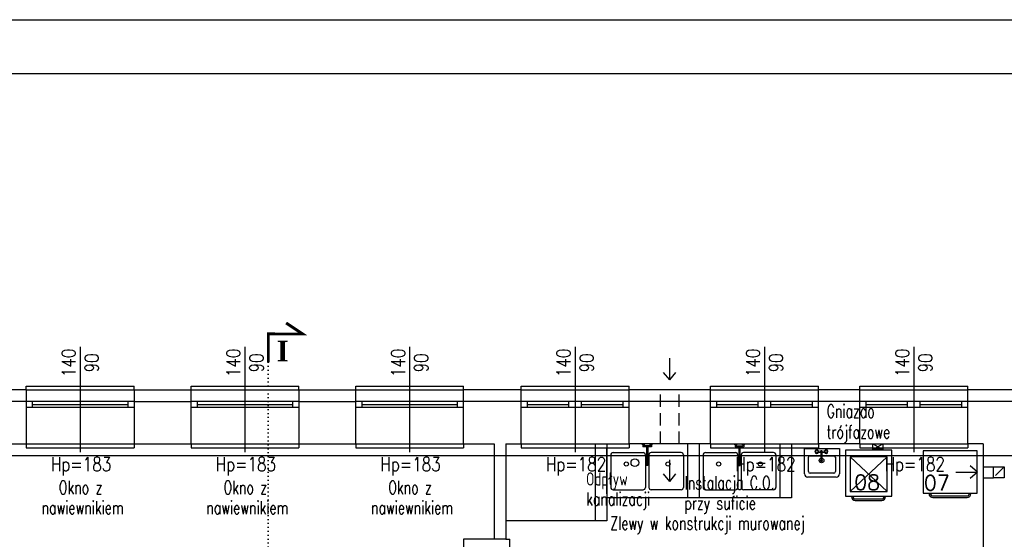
# Model space of a CAD drawing. Header units: millimetres. Extents: x 31969 to 285678, y -69766 to -1123.
# Tile 102 of 176: x 141825 to 143105, y -6386 to -5711. Entities that reach past the tile are written whole.
import ezdxf
from ezdxf.enums import TextEntityAlignment as Align
from ezdxf.lldxf.tags import DXFTag

# ---------------------------------------------------------------- set-up
doc = ezdxf.new("R2010")
doc.units = ezdxf.units.MM
doc.linetypes.add('DOT', pattern=[0.25, 0, -0.25])
doc.linetypes.add('KRE_16_8', pattern=[24, 16, -8])
for name, color, linetype in [('a-biblioteka', 251, 'Continuous'), ('a-izolacja 1', 3, 'Continuous'), ('a-opis 1', 3, 'Continuous'), ('a-opis 2', 1, 'Continuous'), ('a-opis stolarki 1', 3, 'Continuous'), ('a-opis technologii 1', 5, 'Continuous'), ('a-przekrój 1', 3, 'Continuous'), ('a-ramka', 7, 'Continuous'), ('a-stolarka okienna', 3, 'Continuous'), ('a-szkło', 4, 'Continuous'), ('a-wentylacja', 3, 'Continuous'), ('a-ściany istniejące murowane', 6, 'Continuous')]:
    doc.layers.add(name, color=color, linetype=linetype)
doc.styles.add('RS01507', font='romans.shx', dxfattribs={"width": 0.7, "height": 0.15})
doc.styles.add('STYLE2', font='timesbd.ttf')
doc.styles.add('WYMIAR', font='romans.shx', dxfattribs={"width": 0.8})
tags = doc.linetypes.add('DASHED', pattern=[0.75, 0.5, -0.25]).pattern_tags.tags
tags[6:7] = [DXFTag(74, 4), DXFTag(75, 0), DXFTag(340, '0'), DXFTag(46, 1.0), DXFTag(50, 0.0), DXFTag(44, 0.0), DXFTag(45, 0.0)]
tags[4:5] = [DXFTag(74, 4), DXFTag(75, 0), DXFTag(340, '0'), DXFTag(46, 1.0), DXFTag(50, 0.0), DXFTag(44, 0.0), DXFTag(45, 0.0)]

# ---------------------------------------------------------------- blocks, each defined once
blk = doc.blocks.new('A$C4F84698C')
at = {"layer": 'a-biblioteka'}
for p, q in [((1.4, 9.1), (1.7, 13)), ((3.4, 9.1), (3.1, 13)), ((1.7, 3.8), (1.4, 7.7)), ((2.4, 9.1), (13.8, 9.1)), ((2.4, 7.7), (13.8, 7.7)), ((3.1, 3.8), (3.4, 7.7)), ((13.8, 9.4), (14.5, 9.4)), ((13.8, 7.4), (14.5, 7.4))]:
    blk.add_line(p, q, dxfattribs=at)
for points in [[(13.1, 7.7, 0.009141), (13.1, 7.7, 0.100796), (13.4, 7.5, 0.104546), (13.8, 7.4, 0.104546), (14.1, 7.5, 0.100796), (14.4, 7.7, 0.095911), (14.6, 8, 0.09272), (14.7, 8.4, 0.09272), (14.6, 8.8, 0.095911), (14.4, 9.1, 0.100796), (14.1, 9.3, 0.104546), (13.8, 9.4, 0.104546), (13.4, 9.3, 0.100796), (13.1, 9.1, 0.009141), (13.1, 9.1, 0.09272)], [(13.8, 7.7, 0.104546), (14, 7.8, 0.100796), (14.2, 7.9, 0.095911), (14.3, 8.1, 0.09272), (14.4, 8.4, 0.09272), (14.3, 8.7, 0.095911), (14.2, 8.9, 0.100796), (14, 9, 0.104546), (13.8, 9.1, 0.104546)], [(14.5, 7.4, 0.104546), (14.8, 7.5, 0.100796), (15.1, 7.7, 0.095911), (15.3, 8, 0.09272), (15.4, 8.4, 0.09272), (15.3, 8.8, 0.095911), (15.1, 9.1, 0.100796), (14.8, 9.3, 0.104546), (14.5, 9.4, 0.104546)]]:
    blk.add_lwpolyline(points, format="xyb", dxfattribs=at)
for centre in [(2.4, 14.4), (2.4, 2.4)]:
    blk.add_circle(centre, 1.6, dxfattribs=at)
for centre, radius, start, end in [((2.4, 14.4), 2.4, 288.4795, 251.5205), ((2.4, 2.4), 2.4, 108.4795, 71.5205), ((2.4, 8.4), 1.2, 34.5181, 325.4819), ((2.4, 8.4), 0.68, 90, 270)]:
    blk.add_arc(centre, radius, start, end, dxfattribs=at)

msp = doc.modelspace()

# ---------------------------------------------------------------- linework, layer by layer
at = {"layer": 'a-biblioteka', "ltscale": 100}
for p, q in [((142573.07, -6261.86), (142573.07, -6361.86)), ((142588.07, -6261.86), (142588.07, -6361.86)), ((142693.07, -6261.86), (142693.07, -6331.86)), ((142708.07, -6261.86), (142708.07, -6331.86)), ((142813.07, -6261.86), (142813.07, -6331.86)), ((142828.07, -6261.86), (142828.07, -6331.86)), ((142933.84, -6269.1), (142946.95, -6261.86)), ((142933.84, -6261.86), (142946.95, -6269.1)), ((142844.99, -6267.95), (142890.38, -6267.95)), ((142844.99, -6300.96), (142844.99, -6267.95)), ((142850.15, -6297.87), (142850.15, -6279.3)), ((142852.21, -6277.24), (142883.16, -6277.24)), ((142885.22, -6279.3), (142885.22, -6297.87)), ((142890.38, -6267.95), (142890.38, -6300.96)), ((142886.26, -6305.09), (142849.12, -6305.09)), ((142883.16, -6299.93), (142852.21, -6299.93)), ((142828.07, -6331.86), (142588.07, -6331.86)), ((142588.07, -6361.86), (142457.07, -6361.86))]:
    msp.add_line(p, q, dxfattribs=at)
at = {"layer": 'a-biblioteka'}
for p, q in [((142588.07, -6326.86), (142588.07, -6266.86)), ((142634.93, -6263.05), (142634.93, -6265.69)), ((142646.29, -6265.69), (142634.93, -6265.69)), ((142636.29, -6263.05), (142636.29, -6264.33)), ((142644.93, -6264.33), (142636.29, -6264.33)), ((142639.93, -6265.69), (142639.93, -6288.52)), ((142641.29, -6265.69), (142641.29, -6288.52)), ((142644.93, -6263.05), (142644.93, -6264.33)), ((142646.29, -6263.05), (142646.29, -6265.69)), ((142754.85, -6263.05), (142754.85, -6265.69)), ((142754.85, -6265.69), (142766.21, -6265.69)), ((142756.21, -6263.05), (142756.21, -6264.33)), ((142756.21, -6264.33), (142764.85, -6264.33)), ((142759.85, -6265.69), (142759.85, -6288.52)), ((142761.21, -6265.69), (142761.21, -6288.52)), ((142764.85, -6263.05), (142764.85, -6264.33)), ((142766.21, -6263.05), (142766.21, -6265.69)), ((142593.32, -6276.3), (142593.32, -6318.4)), ((142596.32, -6273.3), (142635.32, -6273.3)), ((142638.32, -6276.3), (142638.32, -6318.4)), ((142642.83, -6276.3), (142642.83, -6318.4)), ((142684.83, -6273.3), (142645.83, -6273.3)), ((142687.83, -6276.3), (142687.83, -6318.4)), ((142713.32, -6276.3), (142713.32, -6318.4)), ((142716.32, -6273.3), (142755.32, -6273.3)), ((142758.32, -6276.3), (142758.32, -6318.4)), ((142762.83, -6276.3), (142762.83, -6318.4)), ((142804.83, -6273.3), (142765.83, -6273.3)), ((142807.83, -6276.3), (142807.83, -6318.4)), ((142958.4, -6269.89), (142898.4, -6269.89)), ((142898.4, -6269.89), (142898.4, -6329.89)), ((142904.4, -6323.89), (142952.4, -6278.89)), ((142904.4, -6278.89), (142952.4, -6323.89)), ((142952.4, -6278.89), (142904.4, -6278.89)), ((142904.4, -6278.89), (142904.4, -6323.89)), ((142952.4, -6323.89), (142952.4, -6278.89)), ((142958.4, -6329.89), (142958.4, -6269.89)), ((143069.22, -6271.02), (142999.22, -6271.02)), ((142999.22, -6271.02), (142999.22, -6326.02)), ((143069.22, -6326.02), (143069.22, -6271.02)), ((142639.61, -6288.52), (142639.61, -6289.23)), ((142641.61, -6288.52), (142641.61, -6289.23)), ((142759.53, -6288.52), (142759.53, -6289.23)), ((142761.53, -6288.52), (142761.53, -6289.23)), ((142596.32, -6321.4), (142635.32, -6321.4)), ((142684.83, -6321.4), (142645.83, -6321.4)), ((142716.32, -6321.4), (142755.32, -6321.4)), ((142804.83, -6321.4), (142765.83, -6321.4)), ((142898.4, -6329.89), (142958.4, -6329.89)), ((142904.4, -6323.89), (142952.4, -6323.89)), ((142905.94, -6330.39), (142905.94, -6329.89)), ((142950.4, -6330.39), (142950.4, -6329.89)), ((142999.22, -6326.02), (143069.22, -6326.02)), ((143006.77, -6326.52), (143006.77, -6326.02)), ((143011.77, -6329.52), (143056.23, -6329.52)), ((143011.77, -6331.52), (143056.23, -6331.52)), ((143061.23, -6326.52), (143061.23, -6326.02)), ((142910.94, -6333.39), (142945.4, -6333.39)), ((142910.94, -6335.39), (142945.4, -6335.39))]:
    msp.add_line(p, q, dxfattribs=at)
at = {"layer": 'a-biblioteka', "ltscale": 100}
msp.add_lwpolyline([(142946.95, -6261.86), (142946.95, -6269.1), (142933.84, -6269.1), (142933.84, -6261.86)], close=True, dxfattribs=at)
at = {"layer": 'a-biblioteka'}
for points in [[(142641.29, -6287.84, -0.0091413), (142641.32, -6287.86, -0.1007965), (142641.54, -6288.17, -0.104546), (142641.61, -6288.52, -0.104546), (142641.54, -6288.88, -0.1007965), (142641.32, -6289.18, -0.0959107), (142641, -6289.39, -0.0927204), (142640.61, -6289.46, -0.0927204), (142640.23, -6289.39, -0.0959107), (142639.9, -6289.18, -0.1007965), (142639.69, -6288.88, -0.104546), (142639.61, -6288.52, -0.104546), (142639.69, -6288.17, -0.1007965), (142639.9, -6287.86, -0.0091413), (142639.93, -6287.84, -0.0927204)], [(142641.61, -6289.23, -0.104546), (142641.54, -6289.58, -0.1007965), (142641.32, -6289.89, -0.0959107), (142641, -6290.09, -0.0927204), (142640.61, -6290.16, -0.0927204), (142640.23, -6290.09, -0.0959107), (142639.9, -6289.89, -0.1007965), (142639.69, -6289.58, -0.104546), (142639.61, -6289.23, -0.104546)], [(142641.29, -6288.52, -0.104546), (142641.24, -6288.75, -0.1007965), (142641.1, -6288.95, -0.0959107), (142640.88, -6289.09, -0.0927204), (142640.61, -6289.14, -0.0927204), (142640.34, -6289.09, -0.0959107), (142640.12, -6288.95, -0.1007965), (142639.98, -6288.75, -0.104546), (142639.93, -6288.52, -0.104546)], [(142759.85, -6287.84, 0.0091413), (142759.83, -6287.86, 0.1007965), (142759.61, -6288.17, 0.104546), (142759.53, -6288.52, 0.104546), (142759.61, -6288.88, 0.1007965), (142759.83, -6289.18, 0.0959107), (142760.15, -6289.39, 0.0927204), (142760.53, -6289.46, 0.0927204), (142760.92, -6289.39, 0.0959107), (142761.24, -6289.18, 0.1007965), (142761.46, -6288.88, 0.104546), (142761.53, -6288.52, 0.104546), (142761.46, -6288.17, 0.1007965), (142761.24, -6287.86, 0.0091413), (142761.21, -6287.84, 0.0927204)], [(142759.53, -6289.23, 0.104546), (142759.61, -6289.58, 0.1007965), (142759.83, -6289.89, 0.0959107), (142760.15, -6290.09, 0.0927204), (142760.53, -6290.16, 0.0927204), (142760.92, -6290.09, 0.0959107), (142761.24, -6289.89, 0.1007965), (142761.46, -6289.58, 0.104546), (142761.53, -6289.23, 0.104546)], [(142759.85, -6288.52, 0.104546), (142759.9, -6288.75, 0.1007965), (142760.04, -6288.95, 0.0959107), (142760.26, -6289.09, 0.0927204), (142760.53, -6289.14, 0.0927204), (142760.8, -6289.09, 0.0959107), (142761.02, -6288.95, 0.1007965), (142761.16, -6288.75, 0.104546), (142761.21, -6288.52, 0.104546)]]:
    msp.add_lwpolyline(points, format="xyb", dxfattribs=at)
for centre in [(142613.46, -6288.06), (142667.68, -6288.06), (142733.46, -6288.06), (142787.68, -6288.06)]:
    msp.add_circle(centre, 2.7, dxfattribs=at)
at = {"layer": 'a-biblioteka', "ltscale": 100}
msp.add_circle((142867.16, -6283.49), 3, dxfattribs=at)
at = {"layer": 'a-biblioteka'}
for centre, radius, start, end in [((142635.61, -6260.64), 2.5, 218.2213, 321.7787), ((142645.61, -6260.64), 2.5, 218.2213, 321.7787), ((142755.53, -6260.64), 2.5, 218.2213, 321.7787), ((142765.53, -6260.64), 2.5, 218.2213, 321.7787), ((142596.32, -6276.3), 3, 90, 180), ((142635.32, -6276.3), 3, 0, 90), ((142645.83, -6276.3), 3, 90, 180), ((142684.83, -6276.3), 3, 0, 90), ((142716.32, -6276.3), 3, 90, 180), ((142755.32, -6276.3), 3, 0, 90), ((142765.83, -6276.3), 3, 90, 180), ((142804.83, -6276.3), 3, 0, 90), ((142596.32, -6318.4), 3, 180, 270), ((142635.32, -6318.4), 3, 270, 0), ((142645.83, -6318.4), 3, 180, 270), ((142684.83, -6318.4), 3, 270, 0), ((142716.32, -6318.4), 3, 180, 270), ((142755.32, -6318.4), 3, 270, 0), ((142765.83, -6318.4), 3, 180, 270), ((142804.83, -6318.4), 3, 270, 0), ((142910.94, -6330.39), 5, 180, 270), ((142910.94, -6330.39), 3, 170.40593, 270), ((142945.4, -6330.39), 3, 270, 9.59407), ((142945.4, -6330.39), 5, 270, 0), ((143011.77, -6326.52), 5, 180, 270), ((143011.77, -6326.52), 3, 170.40593, 270), ((143056.23, -6326.52), 3, 270, 9.59407), ((143056.23, -6326.52), 5, 270, 0)]:
    msp.add_arc(centre, radius, start, end, dxfattribs=at)
at = {"layer": 'a-biblioteka', "ltscale": 100}
for centre, radius, start, end in [((142852.21, -6279.3), 2.06, 90, 180), ((142883.16, -6279.3), 2.06, 0, 90), ((142849.12, -6300.96), 4.13, 180, 270), ((142852.21, -6297.87), 2.06, 180, 270), ((142883.16, -6297.87), 2.06, 270, 0), ((142886.26, -6300.96), 4.13, 270, 0)]:
    msp.add_arc(centre, radius, start, end, dxfattribs=at)
at = {"layer": 'a-izolacja 1'}
for p, q in [((141834.07, -6206.86), (141726.07, -6206.86)), ((141974.07, -6206.86), (142048.07, -6206.86)), ((142188.07, -6206.86), (142262.07, -6206.86)), ((142477.07, -6206.86), (142402.07, -6206.86)), ((142723.07, -6206.86), (142617.07, -6206.86)), ((142917.07, -6206.86), (142863.07, -6206.86)), ((143295.35, -6206.86), (143057.07, -6206.86))]:
    msp.add_line(p, q, dxfattribs=at)
at = {"layer": 'a-opis 1', "linetype": 'DOT', "ltscale": 20}
msp.add_line((142148.48, -6155.97), (142148.5, -7152.57), dxfattribs=at)
at = {"layer": 'a-opis 2', "const_width": 3.74}
msp.add_lwpolyline([(142148.48, -6155.97), (142148.5, -6119.09), (142193.01, -6119.12), (142171.65, -6104.88)], dxfattribs=at)
at = {"layer": 'a-opis stolarki 1'}
for p, q in [((141904.07, -6135.65), (141904.07, -6272.78)), ((142118.07, -6135.65), (142118.07, -6272.78)), ((142332.07, -6135.65), (142332.07, -6272.78)), ((142547.07, -6135.65), (142547.07, -6272.78)), ((142793.07, -6135.65), (142793.07, -6272.78)), ((142987.07, -6135.65), (142987.07, -6272.78))]:
    msp.add_line(p, q, dxfattribs=at)
at = {"layer": 'a-przekrój 1', "ltscale": 100}
msp.add_circle((142624.64, -6286.38), 5, dxfattribs=at)
at = {"layer": 'a-ramka', "ltscale": 0.5}
for points in [[(144793.33, -8680.89), (139893.33, -8680.89), (139893.33, -5710.89), (144793.33, -5710.89)], [(140143.33, -5780.89), (144723.33, -5780.89), (144723.33, -8610.89), (140143.33, -8610.89)]]:
    msp.add_lwpolyline(points, close=True, dxfattribs=at)
at = {"layer": 'a-stolarka okienna', "ltscale": 40}
for p, q in [((141834.07, -6191.86), (141834.07, -6186.86)), ((141834.07, -6186.86), (141974.07, -6186.86)), ((141974.07, -6191.86), (141974.07, -6186.86)), ((142048.07, -6191.86), (142048.07, -6186.86)), ((142048.07, -6186.86), (142188.07, -6186.86)), ((142188.07, -6191.86), (142188.07, -6186.86)), ((142262.07, -6191.86), (142262.07, -6186.86)), ((142262.07, -6186.86), (142402.07, -6186.86)), ((142402.07, -6191.86), (142402.07, -6186.86)), ((142477.07, -6191.86), (142477.07, -6186.86)), ((142477.07, -6186.86), (142617.07, -6186.86)), ((142617.07, -6191.86), (142617.07, -6186.86)), ((142723.07, -6191.86), (142723.07, -6186.86)), ((142723.07, -6186.86), (142863.07, -6186.86)), ((142863.07, -6191.86), (142863.07, -6186.86)), ((142917.07, -6191.86), (142917.07, -6186.86)), ((142917.07, -6186.86), (143057.07, -6186.86)), ((143057.07, -6191.86), (143057.07, -6186.86)), ((141834.07, -6261.86), (141834.07, -6266.86)), ((141834.07, -6266.86), (141974.07, -6266.86)), ((141974.07, -6261.86), (141974.07, -6266.86)), ((142048.07, -6261.86), (142048.07, -6266.86)), ((142048.07, -6266.86), (142188.07, -6266.86)), ((142188.07, -6261.86), (142188.07, -6266.86)), ((142262.07, -6261.86), (142262.07, -6266.86)), ((142262.07, -6266.86), (142402.07, -6266.86)), ((142402.07, -6261.86), (142402.07, -6266.86)), ((142477.07, -6261.86), (142477.07, -6266.86)), ((142477.07, -6266.86), (142617.07, -6266.86)), ((142617.07, -6261.86), (142617.07, -6266.86)), ((142723.07, -6261.86), (142723.07, -6266.86)), ((142723.07, -6266.86), (142863.07, -6266.86)), ((142863.07, -6261.86), (142863.07, -6266.86)), ((142917.07, -6261.86), (142917.07, -6266.86)), ((142917.07, -6266.86), (143057.07, -6266.86)), ((143057.07, -6261.86), (143057.07, -6266.86)), ((142442.07, -6385.86), (142402.07, -6385.86)), ((142402.07, -6385.86), (142402.07, -6770.86)), ((142457.07, -6385.86), (142462.07, -6385.86)), ((142462.07, -6510.86), (142462.07, -6385.86))]:
    msp.add_line(p, q, dxfattribs=at)
at = {"layer": 'a-stolarka okienna', "linetype": 'DASHED', "lineweight": 25, "ltscale": 20}
for p, q in [((141834.07, -6191.86), (141974.07, -6191.86)), ((142048.07, -6191.86), (142188.07, -6191.86)), ((142262.07, -6191.86), (142402.07, -6191.86)), ((142477.07, -6191.86), (142617.07, -6191.86)), ((142723.07, -6191.86), (142863.07, -6191.86)), ((142917.07, -6191.86), (143057.07, -6191.86)), ((141834.07, -6261.86), (141974.07, -6261.86)), ((142048.07, -6261.86), (142188.07, -6261.86)), ((142262.07, -6261.86), (142402.07, -6261.86)), ((142477.07, -6261.86), (142617.07, -6261.86)), ((142723.07, -6261.86), (142863.07, -6261.86)), ((142917.07, -6261.86), (143057.07, -6261.86))]:
    msp.add_line(p, q, dxfattribs=at)
at = {"layer": 'a-stolarka okienna'}
for p, q in [((141974.07, -6206.86), (141834.07, -6206.86)), ((141974.07, -6214.86), (141834.3, -6214.86)), ((141842.3, -6214.86), (141842.3, -6206.86)), ((141966.3, -6214.86), (141966.3, -6206.86)), ((142188.07, -6206.86), (142048.07, -6206.86)), ((142188.07, -6214.86), (142048.3, -6214.86)), ((142056.3, -6214.86), (142056.3, -6206.86)), ((142180.3, -6214.86), (142180.3, -6206.86)), ((142402.07, -6206.86), (142262.07, -6206.86)), ((142402.07, -6214.86), (142262.3, -6214.86)), ((142270.3, -6214.86), (142270.3, -6206.86)), ((142394.3, -6214.86), (142394.3, -6206.86)), ((142617.07, -6206.86), (142477.07, -6206.86)), ((142617.07, -6214.86), (142477.3, -6214.86)), ((142485.3, -6214.86), (142485.3, -6206.86)), ((142538.85, -6214.86), (142538.85, -6206.86)), ((142555.3, -6214.86), (142555.3, -6206.86)), ((142609.3, -6214.86), (142609.3, -6206.86)), ((142863.07, -6206.86), (142723.07, -6206.86)), ((142863.07, -6214.86), (142723.3, -6214.86)), ((142731.3, -6214.86), (142731.3, -6206.86)), ((142784.85, -6214.86), (142784.85, -6206.86)), ((142801.3, -6214.86), (142801.3, -6206.86)), ((142855.3, -6214.86), (142855.3, -6206.86)), ((143057.07, -6206.86), (142917.07, -6206.86)), ((143057.07, -6214.86), (142917.3, -6214.86)), ((142925.3, -6214.86), (142925.3, -6206.86)), ((142978.85, -6214.86), (142978.85, -6206.86)), ((142995.3, -6214.86), (142995.3, -6206.86)), ((143049.3, -6214.86), (143049.3, -6206.86))]:
    msp.add_line(p, q, dxfattribs=at)
at = {"layer": 'a-stolarka okienna', "linetype": 'DASHED', "lineweight": 25, "ltscale": 40}
msp.add_line((140928.07, -6276.86), (143121.07, -6276.86), dxfattribs=at)
at = {"layer": 'a-szkło', "ltscale": 2}
for p, q in [((141842.3, -6210.86), (141966.3, -6210.86)), ((142056.3, -6210.86), (142180.3, -6210.86)), ((142270.3, -6210.86), (142394.3, -6210.86)), ((142485.3, -6210.86), (142538.85, -6210.86)), ((142555.3, -6210.86), (142609.3, -6210.86)), ((142731.3, -6210.86), (142784.85, -6210.86)), ((142801.3, -6210.86), (142855.3, -6210.86)), ((142925.3, -6210.86), (142978.85, -6210.86)), ((142995.3, -6210.86), (143049.3, -6210.86))]:
    msp.add_line(p, q, dxfattribs=at)
at = {"layer": 'a-wentylacja', "linetype": 'DASHED', "ltscale": 0.009}
for p, q in [((142669.9, -6178.74), (142669.9, -6150.62)), ((142669.9, -6178.74), (142661.75, -6168.99)), ((142669.9, -6178.74), (142678.04, -6168.99)), ((142669.9, -6310.57), (142669.9, -6282.45)), ((143069.83, -6298.64), (143060.08, -6290.49)), ((142669.9, -6310.57), (142661.75, -6300.82)), ((142669.9, -6310.57), (142678.04, -6300.82)), ((143041.71, -6298.64), (143069.83, -6298.64)), ((143069.83, -6298.64), (143060.08, -6306.79))]:
    msp.add_line(p, q, dxfattribs=at)
at = {"layer": 'a-wentylacja', "linetype": 'KRE_16_8'}
for p, q in [((142658.07, -6261.86), (142658.07, -6191.86)), ((142682.07, -6261.86), (142682.07, -6191.86)), ((143077.07, -6291.86), (143090.58, -6291.86)), ((143104.58, -6291.86), (143090.58, -6305.86)), ((143077.07, -6305.86), (143090.58, -6305.86))]:
    msp.add_line(p, q, dxfattribs=at)
msp.add_lwpolyline([(143104.58, -6305.86), (143090.58, -6305.86), (143090.58, -6291.86), (143104.58, -6291.86)], close=True, dxfattribs=at)
at = {"layer": 'a-ściany istniejące murowane'}
for p, q in [((141834.07, -6191.86), (141726.07, -6191.86)), ((141834.07, -6191.86), (141834.07, -6261.86)), ((141974.07, -6191.86), (141974.07, -6261.86)), ((141974.07, -6191.86), (142048.07, -6191.86)), ((142048.07, -6261.86), (142048.07, -6191.86)), ((142188.07, -6191.86), (142188.07, -6261.86)), ((142188.07, -6191.86), (142262.07, -6191.86)), ((142262.07, -6261.86), (142262.07, -6191.86)), ((142402.07, -6261.86), (142402.07, -6191.86)), ((142477.07, -6191.86), (142402.07, -6191.86)), ((142477.07, -6261.86), (142477.07, -6191.86)), ((142617.07, -6261.86), (142617.07, -6191.86)), ((142723.07, -6191.86), (142617.07, -6191.86)), ((142723.07, -6261.86), (142723.07, -6191.86)), ((142863.07, -6261.86), (142863.07, -6191.86)), ((142917.07, -6191.86), (142863.07, -6191.86)), ((142917.07, -6261.86), (142917.07, -6191.86)), ((143057.07, -6261.86), (143057.07, -6191.86)), ((143295.35, -6191.86), (143057.07, -6191.86)), ((141726.07, -6261.86), (141834.07, -6261.86)), ((141974.07, -6261.86), (142048.07, -6261.86)), ((142188.07, -6261.86), (142262.07, -6261.86)), ((142402.07, -6261.86), (142442.07, -6261.86)), ((142442.07, -6261.86), (142442.07, -6385.86)), ((142457.07, -6261.86), (142457.07, -6385.86)), ((142457.07, -6261.86), (142477.07, -6261.86)), ((142723.07, -6261.86), (142617.07, -6261.86)), ((142917.07, -6261.86), (142863.07, -6261.86)), ((143077.07, -6261.86), (143057.07, -6261.86)), ((143077.07, -6261.86), (143077.07, -6814.86)), ((142457.07, -6385.86), (142442.07, -6385.86))]:
    msp.add_line(p, q, dxfattribs=at)

# ---------------------------------------------------------------- block references
at = {"layer": 'a-biblioteka', "ltscale": 100, "rotation": 270}
msp.add_blockref('A$C4F84698C', (142858.61, -6269.56), dxfattribs=at)

# ---------------------------------------------------------------- texts
at = {"layer": 'a-opis 1', "ltscale": 40, "style": 'RS01507', "width": 0.7}
for s, height, p in [('Gniazdo', 17.103, (142873.72, -6219.43)), ('trójfazowe', 17.103, (142873.72, -6246.38)), ('Odpływ ', 17.103, (142561.3, -6307.47)), ('Instalacja C.O.', 17.1027, (142689.26, -6312.5)), ('Okno z ', 17.103, (141876.27, -6318.49)), ('Okno z ', 17.103, (142090.27, -6318.49)), ('Okno z ', 17.103, (142304.27, -6318.49)), ('kanalizacji', 17.1027, (142561.3, -6333.42)), ('przy suficie', 17.1027, (142688.99, -6338.71)), ('nawiewnikiem', 17.1027, (141853.86, -6344.69)), ('nawiewnikiem', 17.1027, (142067.86, -6344.69)), ('nawiewnikiem', 17.1027, (142281.86, -6344.69)), ('Zlewy w konstrukcji murowanej', 17.1027, (142592.69, -6364.9))]:
    msp.add_text(s, height=height, dxfattribs=at).set_placement(p, align=Align.MIDDLE_LEFT)
at = {"layer": 'a-opis 2', "style": 'STYLE2', "text_generation_flag": 6}
msp.add_text('I', height=26.96, rotation=179.93136, dxfattribs=at).set_placement((142159.09, -6154.75))
at = {"layer": 'a-opis stolarki 1', "char_height": 18, "width": 35.8438, "attachment_point": 7, "rotation": 90, "style": 'WYMIAR'}
for insert in [(141928.05, -6174.64), (142142.05, -6174.64), (142356.05, -6174.64), (142571.05, -6174.64), (142817.05, -6174.64), (143011.05, -6174.64)]:
    msp.add_mtext('\\pxqc;\\P140\\P90', dxfattribs=dict(at, insert=insert))
at = {"layer": 'a-opis stolarki 1', "char_height": 18, "width": 35.8438, "attachment_point": 9, "style": 'WYMIAR'}
for s, insert in [('\\pxqc;Hp=183', (141923.18, -6303.18)), ('\\pxqc;Hp=183', (142137.18, -6303.18)), ('\\pxqc;Hp=183', (142351.18, -6303.18)), ('\\pxqc;Hp=182', (142566.18, -6303.18)), ('\\pxqc;Hp=182', (142812.18, -6303.18)), ('\\pxqc;Hp=182', (143006.18, -6303.18))]:
    msp.add_mtext(s, dxfattribs=dict(at, insert=insert))
at = {"layer": 'a-opis technologii 1', "style": 'WYMIAR'}
for s, p in [('08', (142909.61, -6321.5)), ('07', (143000.21, -6322.25))]:
    msp.add_text(s, height=19.5, dxfattribs=at).set_placement(p)

doc.saveas('drawing.dxf')
